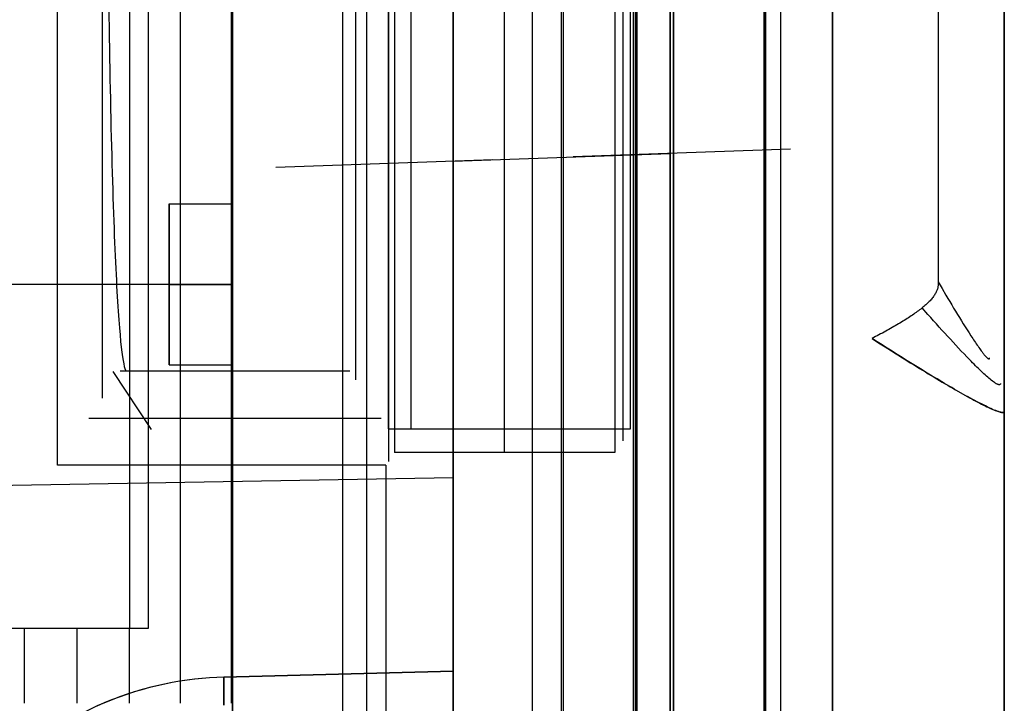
# Model space of a CAD drawing. Header units: millimetres. Extents: x -15 to 7, y 1 to 148.
# Tile 152 of 256: x 2.88 to 7.35, y 26.44 to 29.54. Entities that reach past the tile are written whole.
import ezdxf

# ---------------------------------------------------------------- set-up
doc = ezdxf.new("R2010")
doc.units = ezdxf.units.MM
doc.header["$MEASUREMENT"] = 0
doc.layers.add('Default', color=7, linetype='Continuous', true_color=0x000000)
doc.layers.add('Layer 01', color=7, linetype='Continuous', true_color=0x000000)

msp = doc.modelspace()

# ---------------------------------------------------------------- linework, layer by layer
at = {"layer": 'Default', "color": 254, "true_color": 0xcad1ee}
for points in [[(4.845, 135.6283), (4.845, 26.5854)], [(6.5659, 8.202), (6.5659, 103.3447)], [(7.345, 103.3447), (7.345, 8.202)], [(6.2552, 10.8888), (6.2552, 101.0968)], [(6.2596, 101.0968), (6.2596, 10.8888)], [(6.2639, 10.8888), (6.2639, 101.0968)], [(6.3296, 101.0968), (6.3296, 10.8888)], [(6.3296, 101.0968), (6.3296, 10.8888)], [(6.3296, 101.0968), (6.3296, 10.8888)], [(5.6639, 100.3968), (5.6639, 11.5888)], [(5.6718, 100.3968), (5.6718, 11.5888)], [(5.6796, 11.5888), (5.6796, 100.3968)], [(5.8296, 100.3968), (5.8296, 11.5888)], [(5.8296, 11.5888), (5.8296, 100.3968)], [(5.8296, 100.3968), (5.8296, 11.5888)], [(5.8296, 100.3968), (5.8296, 11.5888)], [(3.845, 69.7033), (3.845, 6.956)], [(4.345, 6.9691), (4.345, 69.6979)], [(4.845, 69.6925), (4.845, 6.9822)], [(4.845, 16.8362), (4.845, 69.6596)], [(4.845, 69.6596), (4.845, 16.8362)], [(5.345, 16.8493), (5.345, 69.6465)], [(5.345, 16.8493), (5.345, 69.6465)], [(5.845, 16.8624), (5.845, 69.6334)], [(5.845, 69.6334), (5.845, 16.8624)], [(5.845, 69.6334), (5.845, 16.8624)], [(7.045, 69.4471), (7.045, 28.3391)], [(3.845, 69.3906), (3.845, 7.2574)], [(3.845, 8.1702), (3.845, 69.0779)], [(5.2055, 8.2058), (5.2055, 69.0632)], [(6.5659, 69.0485), (6.5659, 8.2414)], [(7.345, 25.1077), (7.345, 45.6701)], [(5.6639, 11.5888), (5.6639, 35.7648)], [(5.6718, 35.757), (5.6718, 11.5888)], [(5.6796, 11.5888), (5.6796, 35.7491)], [(6.2596, 35.736), (6.2596, 10.8888)], [(6.2639, 10.8888), (6.2639, 35.7491)], [(6.2552, 35.7229), (6.2552, 10.8888)], [(5.8296, 34.9331), (5.8296, 28.9331)], [(4.845, 28.8987), (4.845, 34.8987)], [(5.3373, 28.9159), (5.3373, 34.9159)], [(4.845, 28.8987), (5.8296, 28.9331)], [(4.845, 11.4311), (4.845, 28.8987)], [(5.3373, 11.4182), (5.3373, 28.9159)], [(5.8296, 11.5888), (5.8296, 28.9331)], [(7.345, 8.2414), (7.345, 27.763)], [(7.345, 8.2414), (7.345, 27.763)], [(-1.5, 27.3525), (4.845, 27.4633)], [(4.845, 26.5854), (3.8057, 26.5582)], [(3.8057, 26.5582), (4.845, 26.5854)], [(3.8057, 26.5582), (3.7727, 26.557), (3.7395, 26.555), (3.706, 26.5522), (3.6723, 26.5487), (3.6385, 26.5444), (3.6045, 26.5393), (3.5703, 26.5333), (3.5361, 26.5265), (3.5018, 26.5189), (3.4675, 26.5104), (3.4331, 26.501), (3.3988, 26.4908), (3.3645, 26.4797), (3.3303, 26.4676), (3.2962, 26.4547), (3.2623, 26.4409), (3.2286, 26.4262)], [(3.8057, 26.5582), (3.7729, 26.557), (3.7398, 26.555), (3.7065, 26.5523), (3.673, 26.5488), (3.6393, 26.5445), (3.6054, 26.5394), (3.5715, 26.5335), (3.5374, 26.5268), (3.5032, 26.5192), (3.469, 26.5108), (3.4348, 26.5015), (3.4006, 26.4913), (3.3664, 26.4803), (3.3323, 26.4684), (3.2983, 26.4555), (3.2645, 26.4418), (3.2308, 26.4272)]]:
    msp.add_lwpolyline(points, dxfattribs=at)
at = {"layer": 'Default', "color": 171, "true_color": 0x8080ff}
for points in [[(4.5517, 75.396), (4.5517, 27.5358)], [(4.453, 1.062), (4.453, 70.4573)], [(4.6553, 27.6838), (4.6553, 69.6334)], [(5.6503, 27.6838), (5.6503, 69.6334)], [(5.6145, 69.5976), (5.6145, 27.6301)], [(4.5788, 69.5618), (4.5788, 27.5764)], [(5.0788, 27.5764), (5.0788, 69.5618)], [(5.5788, 69.5618), (5.5788, 27.5764)], [(3.0503, 27.5187), (3.0503, 41.08)], [(4.5503, 38.2238), (4.5503, 27.6838)], [(3.2533, 35.8104), (3.2533, 27.8233)], [(4.4024, 34.3823), (4.4024, 27.9059)], [(4.376, 27.9454), (3.3346, 27.9454)], [(3.1925, 27.7321), (4.5182, 27.7321)], [(4.5503, 27.6838), (5.6503, 27.6838)], [(5.5788, 27.5764), (4.5788, 27.5764)], [(4.5403, 27.5187), (3.0503, 27.5187)], [(4.5403, 27.5187), (4.5403, 3.37)]]:
    msp.add_lwpolyline(points, dxfattribs=at)
at = {"layer": 'Default', "color": 254, "true_color": 0xcad1ee, "extrusion": (1, 9.18631e-08, 3.28885e-14)}
msp.add_lwpolyline([(28.0939, -107.5611), (69.0673, -107.5611)], dxfattribs=at)
at = {"layer": 'Default', "color": 254, "true_color": 0xcad1ee, "extrusion": (1, 7.08442e-12, -3.80875e-12)}
msp.add_lwpolyline([(28.3508, -107.1373), (30.8168, -97.5566), (33.5938, -88.0454), (36.6788, -78.6187), (40.0677, -69.2915), (43.7555, -60.0783), (47.7361, -50.9935), (52.0027, -42.0508), (56.5475, -33.2636)], dxfattribs=at)
at = {"layer": 'Default', "color": 254, "true_color": 0xcad1ee, "extrusion": (1, 3.50798e-18, 2.26927e-17)}
msp.add_lwpolyline([(56.3713, -33.1651), (51.7164, -42.1736), (47.383, -51.2808), (43.3729, -60.4702), (39.6867, -69.7254), (36.3238, -79.03), (33.283, -88.368), (30.5617, -97.7239), (28.1565, -107.0824)], dxfattribs=at)
at = {"layer": 'Default', "color": 254, "true_color": 0xcad1ee, "extrusion": (1, 7.32421e-16, -5.3265e-16)}
msp.add_lwpolyline([(28.006, -106.8451), (30.4751, -97.2771), (33.254, -87.7785), (36.3397, -78.3644), (39.7282, -69.0494), (43.4143, -59.8483), (47.3922, -50.775), (51.6551, -41.8434), (56.1952, -33.0667)], dxfattribs=at)
at = {"layer": 'Default', "color": 254, "true_color": 0xcad1ee, "extrusion": (1, 1.22666e-11, 3.21002e-11)}
msp.add_lwpolyline([(27.763, -106.7865), (30.2343, -97.2098), (33.0158, -87.7026), (36.1044, -78.2799), (39.4961, -68.9565), (43.1857, -59.747), (47.1674, -50.6655), (51.4344, -41.7259), (55.9788, -32.9413)], dxfattribs=at)
at = {"layer": 'Default', "color": 171, "true_color": 0x8080ff, "extrusion": (0.999391, 8.74476e-16, -0.034899)}
msp.add_lwpolyline([(27.9454, -96.0456), (27.9503, -95.9729), (27.9574, -95.899), (27.9669, -95.8239), (27.979, -95.7478), (27.9936, -95.6707), (28.011, -95.5927), (28.0313, -95.5139), (28.0545, -95.4346), (28.0807, -95.3547), (28.1102, -95.2745), (28.1429, -95.194), (28.1605, -95.1538), (28.1789, -95.1136), (28.1982, -95.0734), (28.2183, -95.0333), (28.2394, -94.9932), (28.2613, -94.9533), (28.284, -94.9135), (28.3077, -94.8739), (28.3322, -94.8344), (28.3577, -94.7952), (28.384, -94.7562), (28.4113, -94.7175), (28.4394, -94.679), (28.4684, -94.6409), (28.4983, -94.6032), (28.5292, -94.5658), (28.5608, -94.5289), (28.5934, -94.4924), (28.6269, -94.4563), (28.6612, -94.4208), (28.6964, -94.3858), (28.7324, -94.3513), (28.7692, -94.3174), (28.8069, -94.2842), (28.8454, -94.2516), (28.8846, -94.2196), (28.9247, -94.1884), (28.9655, -94.1579), (29.007, -94.1281), (29.0492, -94.0991), (29.0922, -94.0709), (29.1358, -94.0435), (29.1801, -94.017), (29.225, -93.9914), (29.2705, -93.9666), (29.3165, -93.9428), (29.3631, -93.9199), (29.4103, -93.8979), (29.4579, -93.8769), (29.506, -93.8569), (29.5545, -93.8379), (29.6034, -93.8199), (29.6526, -93.8029), (29.7022, -93.787), (29.7521, -93.7721), (29.8023, -93.7582), (29.8527, -93.7455), (29.9033, -93.7337), (29.954, -93.7231), (30.0049, -93.7135), (30.0559, -93.705), (30.107, -93.6975), (30.158, -93.6912), (30.2091, -93.6858), (30.2602, -93.6816), (30.3112, -93.6784), (30.3621, -93.6762), (30.4128, -93.6751), (30.4634, -93.6751), (30.5139, -93.676), (30.5641, -93.6779), (30.614, -93.6809), (30.6637, -93.6848), (30.713, -93.6897), (30.7621, -93.6956), (30.8108, -93.7023), (30.8591, -93.71), (30.907, -93.7186), (30.9545, -93.7281), (31.0015, -93.7384), (31.048, -93.7496), (31.0941, -93.7616), (31.1397, -93.7744), (31.1847, -93.7879), (31.2292, -93.8022), (31.2732, -93.8173), (31.3165, -93.833), (31.3593, -93.8495), (31.4015, -93.8666), (31.4431, -93.8843), (31.484, -93.9026), (31.5244, -93.9216), (31.5641, -93.9411), (31.6031, -93.9611), (31.6793, -94.0028), (31.7528, -94.0464), (31.8236, -94.0917), (31.8917, -94.1385), (31.9571, -94.1867), (32.0198, -94.2361), (32.0799, -94.2866), (32.1373, -94.338), (32.1921, -94.3902), (32.2443, -94.4429), (32.294, -94.4962)], dxfattribs=at)
at = {"layer": 'Default', "color": 171, "true_color": 0x8080ff, "extrusion": (1, 4.24208e-17, 1.67663e-16)}
msp.add_lwpolyline([(32.294, -94.6721), (32.2473, -94.622), (32.1992, -94.5732), (32.1498, -94.5257), (32.0991, -94.4796), (32.0473, -94.4349), (31.9943, -94.3917), (31.9402, -94.3501), (31.8851, -94.31), (31.8291, -94.2715), (31.7722, -94.2347), (31.7145, -94.1995), (31.6561, -94.166), (31.597, -94.1342), (31.5374, -94.1041), (31.4772, -94.0758), (31.4166, -94.0492), (31.3556, -94.0243), (31.2943, -94.0012), (31.2328, -93.9798), (31.1712, -93.9601), (31.1094, -93.9421), (31.0477, -93.9259), (30.9859, -93.9113), (30.9243, -93.8984), (30.8629, -93.8871), (30.8016, -93.8774), (30.7407, -93.8693), (30.6801, -93.8628), (30.6199, -93.8577), (30.5601, -93.8542), (30.5008, -93.8521), (30.442, -93.8514), (30.3885, -93.852), (30.3347, -93.8537), (30.2804, -93.8566), (30.2257, -93.8608), (30.1707, -93.8662), (30.1154, -93.8728), (30.0598, -93.8808), (30.0041, -93.8901), (29.9481, -93.9007), (29.8921, -93.9126), (29.8359, -93.926), (29.7797, -93.9407), (29.7236, -93.9569), (29.6674, -93.9744), (29.6114, -93.9934), (29.5556, -94.0138), (29.5, -94.0357), (29.4447, -94.0589), (29.3896, -94.0837), (29.335, -94.1098), (29.2808, -94.1374), (29.2271, -94.1664), (29.1739, -94.1969), (29.1214, -94.2287), (29.0695, -94.2619), (29.0182, -94.2964), (28.9678, -94.3323), (28.9182, -94.3695), (28.8694, -94.408), (28.8215, -94.4477), (28.7746, -94.4887), (28.7287, -94.5308), (28.6838, -94.5741), (28.64, -94.6185), (28.5974, -94.664), (28.5559, -94.7104), (28.5157, -94.7579), (28.4766, -94.8063), (28.4389, -94.8556), (28.4024, -94.9057), (28.3673, -94.9566), (28.3335, -95.0082), (28.3011, -95.0605), (28.27, -95.1134), (28.2404, -95.1669), (28.2122, -95.2209), (28.1854, -95.2753), (28.1601, -95.3302), (28.1362, -95.3854), (28.1137, -95.4409), (28.0927, -95.4966), (28.0731, -95.5526), (28.0549, -95.6086), (28.0381, -95.6648), (28.0228, -95.721), (28.0088, -95.7771), (27.9963, -95.8332), (27.9851, -95.8892), (27.9752, -95.9451), (27.9667, -96.0007), (27.9595, -96.0562), (27.9535, -96.1113), (27.9489, -96.1661), (27.9454, -96.2206)], dxfattribs=at)
at = {"layer": 'Default', "color": 171, "true_color": 0x8080ff, "extrusion": (0.999391, 1.78213e-15, 0.034899)}
msp.add_lwpolyline([(32.294, -94.7653), (32.2443, -94.712), (32.1921, -94.6593), (32.1373, -94.6071), (32.0799, -94.5557), (32.0198, -94.5052), (31.9571, -94.4558), (31.8917, -94.4076), (31.8236, -94.3608), (31.7528, -94.3155), (31.6793, -94.2719), (31.6031, -94.2302), (31.5641, -94.2102), (31.5244, -94.1907), (31.484, -94.1717), (31.4431, -94.1534), (31.4015, -94.1356), (31.3593, -94.1186), (31.3165, -94.1021), (31.2732, -94.0864), (31.2292, -94.0713), (31.1847, -94.057), (31.1397, -94.0435), (31.0941, -94.0307), (31.048, -94.0187), (31.0015, -94.0075), (30.9545, -93.9972), (30.907, -93.9877), (30.8591, -93.9791), (30.8108, -93.9714), (30.7621, -93.9647), (30.713, -93.9588), (30.6637, -93.9539), (30.614, -93.95), (30.5641, -93.947), (30.5139, -93.9451), (30.4634, -93.9442), (30.4128, -93.9442), (30.3621, -93.9453), (30.3112, -93.9475), (30.2602, -93.9507), (30.2091, -93.9549), (30.158, -93.9603), (30.107, -93.9666), (30.0559, -93.9741), (30.0049, -93.9826), (29.954, -93.9922), (29.9033, -94.0028), (29.8527, -94.0146), (29.8023, -94.0273), (29.7521, -94.0412), (29.7022, -94.0561), (29.6526, -94.072), (29.6034, -94.089), (29.5545, -94.107), (29.506, -94.126), (29.4579, -94.146), (29.4103, -94.167), (29.3631, -94.189), (29.3165, -94.2119), (29.2705, -94.2357), (29.225, -94.2605), (29.1801, -94.2861), (29.1358, -94.3126), (29.0922, -94.34), (29.0492, -94.3682), (29.007, -94.3972), (28.9655, -94.427), (28.9247, -94.4575), (28.8846, -94.4887), (28.8454, -94.5207), (28.8069, -94.5533), (28.7692, -94.5865), (28.7324, -94.6204), (28.6964, -94.6549), (28.6612, -94.6899), (28.6269, -94.7254), (28.5934, -94.7615), (28.5608, -94.798), (28.5292, -94.8349), (28.4983, -94.8723), (28.4684, -94.91), (28.4394, -94.9481), (28.4113, -94.9866), (28.384, -95.0253), (28.3577, -95.0643), (28.3322, -95.1035), (28.3077, -95.143), (28.284, -95.1826), (28.2613, -95.2224), (28.2394, -95.2623), (28.2183, -95.3024), (28.1982, -95.3425), (28.1789, -95.3827), (28.1605, -95.4229), (28.1429, -95.4631), (28.1102, -95.5436), (28.0807, -95.6238), (28.0545, -95.7037), (28.0313, -95.783), (28.011, -95.8618), (27.9936, -95.9398), (27.979, -96.0169), (27.9669, -96.093), (27.9574, -96.1681), (27.9503, -96.242), (27.9454, -96.3147)], dxfattribs=at)
at = {"layer": 'Default', "color": 254, "true_color": 0xcad1ee, "extrusion": (0.026145, 0.000913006, 0.999658)}
msp.add_lwpolyline([(28.712, -7.3837), (28.712, -6.3982)], dxfattribs=at)
at = {"layer": 'Default', "color": 254, "true_color": 0xcad1ee, "extrusion": (-0.034857, -0.001217, 0.999392)}
msp.add_lwpolyline([(-28.712, 5.0487), (-28.712, 6.0345)], dxfattribs=at)
at = {"layer": 'Default', "color": 254, "true_color": 0xcad1ee, "extrusion": (1, 0, 0)}
for points in [[(28.8987, -21.0072), (28.8987, -22.8901)], [(28.9159, -21.0201), (28.9159, -22.8729)], [(28.9331, -22.8557), (28.9331, -21.033)], [(26.5718, -54.5761), (26.5718, -69.2574)], [(26.5854, -69.2574), (26.5854, -54.5761)], [(24.501, -71.3418), (24.5509, -71.3411), (24.601, -71.3392), (24.651, -71.336), (24.7011, -71.3315), (24.7512, -71.3257), (24.8013, -71.3187), (24.8512, -71.3104), (24.9011, -71.301), (24.9508, -71.2903), (25.0003, -71.2784), (25.0497, -71.2653), (25.0987, -71.251), (25.1475, -71.2355), (25.196, -71.2188), (25.2441, -71.201), (25.2918, -71.1821), (25.3391, -71.162), (25.386, -71.1408), (25.4324, -71.1185), (25.4782, -71.095), (25.5235, -71.0705), (25.5682, -71.0449), (25.6123, -71.0182), (25.6557, -70.9904), (25.6984, -70.9616), (25.7403, -70.9318), (25.7815, -70.9009), (25.822, -70.869), (25.8615, -70.836), (25.9002, -70.8021), (25.9381, -70.7672), (25.9749, -70.7313), (26.0108, -70.6944), (26.0457, -70.6566), (26.0797, -70.6179), (26.1126, -70.5783), (26.1445, -70.5379), (26.1754, -70.4967), (26.2052, -70.4547), (26.2341, -70.412), (26.2618, -70.3686), (26.2885, -70.3246), (26.3141, -70.2799), (26.3387, -70.2346), (26.3621, -70.1887), (26.3844, -70.1424), (26.4056, -70.0955), (26.4257, -70.0482), (26.4447, -70.0005), (26.4625, -69.9524), (26.4791, -69.9039), (26.4946, -69.8551), (26.5089, -69.806), (26.522, -69.7567), (26.5339, -69.7072), (26.5446, -69.6575), (26.5541, -69.6076), (26.5623, -69.5576), (26.5693, -69.5076), (26.5751, -69.4575), (26.5796, -69.4074), (26.5828, -69.3573), (26.5847, -69.3073), (26.5854, -69.2574)], [(26.5582, -69.2574), (26.5582, -54.5761)]]:
    msp.add_lwpolyline(points, dxfattribs=at)
at = {"layer": 'Default', "color": 254, "true_color": 0xcad1ee, "extrusion": (1, 5.86294e-07, 1.82567e-06)}
msp.add_lwpolyline([(28.3391, -107.1738), (28.3409, -107.1694), (28.3425, -107.1649), (28.3441, -107.1604), (28.3456, -107.1559), (28.347, -107.1513), (28.3484, -107.1467), (28.3496, -107.142), (28.3508, -107.1373)], dxfattribs=at)
at = {"layer": 'Default', "color": 254, "true_color": 0xcad1ee, "extrusion": (-0.481917, 0.749294, -0.454219)}
msp.add_lwpolyline([(-21.0467, -86.7463), (-21.0569, -86.739), (-21.0669, -86.7313), (-21.0768, -86.7234), (-21.0865, -86.7151), (-21.096, -86.7066), (-21.1054, -86.6978), (-21.1145, -86.6888), (-21.1234, -86.6795), (-21.1322, -86.6699), (-21.1406, -86.6601), (-21.1489, -86.6501), (-21.1569, -86.6398), (-21.1646, -86.6293), (-21.1721, -86.6186), (-21.1793, -86.6077), (-21.1862, -86.5966), (-21.1928, -86.5853), (-21.1991, -86.5739), (-21.2051, -86.5623), (-21.2108, -86.5506), (-21.2162, -86.5387), (-21.2213, -86.5268), (-21.226, -86.5147), (-21.2304, -86.5025), (-21.2345, -86.4903), (-21.2383, -86.478), (-21.2417, -86.4656), (-21.2448, -86.4532), (-21.2476, -86.4408), (-21.25, -86.4284), (-21.2522, -86.4159), (-21.254, -86.4035)], dxfattribs=at)
at = {"layer": 'Default', "color": 254, "true_color": 0xcad1ee, "extrusion": (0.383533, -0.495788, 0.779164)}
msp.add_lwpolyline([(22.746, -53.4957), (22.7524, -53.4892), (22.7587, -53.4825), (22.7649, -53.4757), (22.7709, -53.4687), (22.7769, -53.4616), (22.7827, -53.4544), (22.7884, -53.4471), (22.794, -53.4397), (22.7994, -53.4321), (22.8047, -53.4245), (22.8099, -53.4167), (22.8149, -53.4088), (22.8198, -53.4009), (22.8246, -53.3928), (22.8291, -53.3847), (22.8336, -53.3764), (22.8379, -53.3681), (22.842, -53.3597), (22.846, -53.3513), (22.8498, -53.3427), (22.8534, -53.3341), (22.8569, -53.3255), (22.8602, -53.3168), (22.8633, -53.308), (22.8663, -53.2992), (22.8691, -53.2904), (22.8718, -53.2815), (22.8742, -53.2726), (22.8765, -53.2637), (22.8787, -53.2547), (22.8806, -53.2457), (22.8824, -53.2368)], dxfattribs=at)
at = {"layer": 'Default', "color": 254, "true_color": 0xcad1ee, "extrusion": (0.230062, -0.17956, 0.956467)}
msp.add_lwpolyline([(26.3899, -20.4036), (26.4026, -20.3938), (26.415, -20.3835), (26.4271, -20.3729), (26.4389, -20.3618), (26.4504, -20.3503), (26.4615, -20.3384), (26.4722, -20.3262), (26.4825, -20.3136), (26.4925, -20.3006), (26.5019, -20.2874), (26.511, -20.2739), (26.5195, -20.2601), (26.5276, -20.2461), (26.5353, -20.2319), (26.5424, -20.2174), (26.5491, -20.2028)], dxfattribs=at)
at = {"layer": 'Default', "color": 254, "true_color": 0xcad1ee, "extrusion": (-1.00651e-11, 0.234315, 0.972161)}
msp.add_lwpolyline([(-7.345, -52.0117), (-7.3447, -52.028), (-7.3439, -52.0442), (-7.3426, -52.0605), (-7.3408, -52.0767), (-7.3384, -52.093), (-7.3354, -52.1091), (-7.332, -52.1252), (-7.328, -52.1412), (-7.3234, -52.157), (-7.3184, -52.1726), (-7.3129, -52.1881), (-7.3068, -52.2033), (-7.3003, -52.2184), (-7.2933, -52.2331), (-7.2859, -52.2476), (-7.278, -52.2617)], dxfattribs=at)
at = {"layer": 'Default', "color": 171, "true_color": 0x8080ff, "extrusion": (0.999392, -0.001824, -0.034804)}
for points in [[(27.5243, -104.1942), (27.9515, -96.048)], [(27.6941, -100.9556), (27.5865, -103.0068)], [(27.5847, -103.0416), (27.527, -104.1423)]]:
    msp.add_lwpolyline(points, dxfattribs=at)
at = {"layer": 'Default', "color": 171, "true_color": 0x8080ff, "extrusion": (1, 0, 0)}
msp.add_lwpolyline([(27.9454, -96.2206), (27.5187, -104.3618)], dxfattribs=at)
at = {"layer": 'Default', "color": 171, "true_color": 0x8080ff, "extrusion": (0.999392, 0.001824, 0.034804)}
msp.add_lwpolyline([(27.9374, -96.3163), (27.6755, -101.3106)], dxfattribs=at)
at = {"layer": 'Default', "color": 254, "true_color": 0xcad1ee, "extrusion": (1, -1.66904e-16, -1.59654e-16)}
msp.add_lwpolyline([(24.7133, -39.8622), (24.7743, -39.8615), (24.8359, -39.8594), (24.8979, -39.856), (24.9604, -39.8511), (25.0233, -39.8447), (25.0865, -39.8367), (25.15, -39.8273), (25.2137, -39.8163), (25.2776, -39.8037), (25.3417, -39.7894), (25.4058, -39.7736), (25.47, -39.756), (25.5341, -39.7368), (25.5981, -39.7159), (25.6619, -39.6934), (25.7256, -39.6691), (25.7889, -39.6431), (25.8518, -39.6154), (25.9143, -39.586), (25.9764, -39.555), (26.0378, -39.5222), (26.0986, -39.4877), (26.1588, -39.4516), (26.2181, -39.4139), (26.2766, -39.3746), (26.3343, -39.3336), (26.391, -39.2912), (26.4466, -39.2471), (26.5012, -39.2017), (26.5546, -39.1547), (26.6069, -39.1064), (26.6578, -39.0567), (26.7075, -39.0057), (26.7558, -38.9535), (26.8028, -38.9001), (26.8483, -38.8455), (26.8923, -38.7898), (26.9348, -38.7332), (26.9757, -38.6755), (27.015, -38.617), (27.0528, -38.5576), (27.0889, -38.4975), (27.1233, -38.4367), (27.1561, -38.3752), (27.1872, -38.3132), (27.2165, -38.2507), (27.2442, -38.1878), (27.2702, -38.1244), (27.2945, -38.0608), (27.3171, -37.997), (27.3379, -37.933), (27.3571, -37.8689), (27.3747, -37.8047), (27.3905, -37.7406), (27.4048, -37.6765), (27.4174, -37.6126), (27.4284, -37.5488), (27.4379, -37.4853), (27.4458, -37.4221), (27.4522, -37.3593), (27.4571, -37.2968), (27.4606, -37.2348), (27.4626, -37.1732), (27.4633, -37.1122), (27.4626, -37.0511), (27.4606, -36.9896), (27.4571, -36.9275), (27.4522, -36.8651), (27.4458, -36.8022), (27.4379, -36.739), (27.4284, -36.6755), (27.4174, -36.6118), (27.4048, -36.5479), (27.3905, -36.4838), (27.3747, -36.4197), (27.3571, -36.3555), (27.3379, -36.2914), (27.3171, -36.2274), (27.2945, -36.1635), (27.2702, -36.0999), (27.2442, -36.0366), (27.2165, -35.9737), (27.1872, -35.9111), (27.1561, -35.8491), (27.1233, -35.7877), (27.0889, -35.7268), (27.0528, -35.6667), (27.015, -35.6074), (26.9757, -35.5488), (26.9348, -35.4912), (26.8923, -35.4345), (26.8483, -35.3789), (26.8028, -35.3243), (26.7558, -35.2709), (26.7075, -35.2186), (26.6578, -35.1676), (26.6069, -35.118), (26.5546, -35.0696), (26.5012, -35.0227), (26.4466, -34.9772), (26.391, -34.9332), (26.3343, -34.8907), (26.2766, -34.8498), (26.2181, -34.8104), (26.1588, -34.7727), (26.0986, -34.7366), (26.0378, -34.7022), (25.9764, -34.6694), (25.9143, -34.6383), (25.8518, -34.6089), (25.7889, -34.5812), (25.7256, -34.5553), (25.6619, -34.531), (25.5981, -34.5084), (25.5341, -34.4875), (25.47, -34.4683), (25.4058, -34.4508), (25.3417, -34.4349), (25.2776, -34.4207), (25.2137, -34.4081), (25.15, -34.3971), (25.0865, -34.3876), (25.0233, -34.3797), (24.9604, -34.3733), (24.8979, -34.3684), (24.8359, -34.3649), (24.7743, -34.3629), (24.7133, -34.3622)], dxfattribs=at)
at = {"layer": 'Default', "color": 254, "true_color": 0xcad1ee, "extrusion": (1.99719e-08, 5.22982e-10, 1)}
msp.add_lwpolyline([(4.845, 26.5854), (3.8057, 26.5582)], dxfattribs=at)
at = {"layer": 'Default', "color": 254, "true_color": 0xcad1ee, "extrusion": (1, -1.02868e-15, -1.02868e-15)}
msp.add_lwpolyline([(26.5854, -54.5761), (26.5847, -54.5262), (26.5828, -54.4761), (26.5796, -54.4261), (26.5751, -54.376), (26.5693, -54.3259), (26.5623, -54.2758), (26.5541, -54.2259), (26.5446, -54.176), (26.5339, -54.1263), (26.522, -54.0768), (26.5089, -54.0274), (26.4946, -53.9784), (26.4791, -53.9296), (26.4625, -53.8811), (26.4447, -53.833), (26.4257, -53.7853), (26.4056, -53.7379), (26.3844, -53.6911), (26.3621, -53.6447), (26.3387, -53.5989), (26.3141, -53.5536), (26.2885, -53.5089), (26.2618, -53.4648), (26.2341, -53.4214), (26.2052, -53.3787), (26.1754, -53.3368), (26.1445, -53.2955), (26.1126, -53.2551), (26.0797, -53.2156), (26.0457, -53.1769), (26.0108, -53.139), (25.9749, -53.1022), (25.9381, -53.0663), (25.9002, -53.0314), (25.8615, -52.9974), (25.822, -52.9645), (25.7815, -52.9326), (25.7403, -52.9017), (25.6984, -52.8718), (25.6557, -52.843), (25.6123, -52.8153), (25.5682, -52.7886), (25.5235, -52.763), (25.4782, -52.7384), (25.4324, -52.715), (25.386, -52.6927), (25.3391, -52.6715), (25.2918, -52.6514), (25.2441, -52.6324), (25.196, -52.6146), (25.1475, -52.598), (25.0987, -52.5825), (25.0497, -52.5682), (25.0003, -52.5551), (24.9508, -52.5432), (24.9011, -52.5325), (24.8512, -52.523), (24.8013, -52.5148), (24.7512, -52.5078), (24.7011, -52.502), (24.651, -52.4975), (24.601, -52.4943), (24.5509, -52.4924), (24.501, -52.4917)], dxfattribs=at)
at = {"layer": 'Default', "color": 254, "true_color": 0xcad1ee, "extrusion": (7.549e-08, 7.36765e-08, 1)}
msp.add_lwpolyline([(3.8057, 26.5582), (3.7729, 26.557), (3.7398, 26.555), (3.7065, 26.5523), (3.673, 26.5488), (3.6393, 26.5445), (3.6055, 26.5394), (3.5715, 26.5335), (3.5374, 26.5268), (3.5032, 26.5192), (3.469, 26.5108), (3.4348, 26.5015), (3.4006, 26.4913), (3.3664, 26.4803), (3.3323, 26.4684), (3.2983, 26.4555), (3.2645, 26.4418), (3.2308, 26.4272), (3.1974, 26.4117), (3.1642, 26.3953), (3.1313, 26.378), (3.0987, 26.3599), (3.0664, 26.3408), (3.0346, 26.3209), (3.0031, 26.3002), (2.9721, 26.2786), (2.9416, 26.2562), (2.9116, 26.2329), (2.8822, 26.2089), (2.8533, 26.1841), (2.8251, 26.1586), (2.7975, 26.1323), (2.7706, 26.1054), (2.7443, 26.0777), (2.7188, 26.0495), (2.694, 26.0206), (2.67, 25.9911), (2.6467, 25.961), (2.6243, 25.9304), (2.6027, 25.8993), (2.5819, 25.8678), (2.562, 25.8358), (2.5429, 25.8034), (2.5248, 25.7707), (2.5075, 25.7376), (2.491, 25.7043), (2.4755, 25.6707), (2.4609, 25.6368), (2.4472, 25.6028), (2.4343, 25.5686), (2.4224, 25.5343), (2.4114, 25.4999), (2.4012, 25.4655), (2.3919, 25.431), (2.3836, 25.3966), (2.376, 25.3621), (2.3693, 25.3278), (2.3635, 25.2935), (2.3585, 25.2594), (2.3543, 25.2254), (2.3509, 25.1916), (2.3483, 25.158), (2.3465, 25.1247), (2.3454, 25.0916), (2.345, 25.0587)], dxfattribs=at)
at = {"layer": 'Default', "color": 254, "true_color": 0xcad1ee, "extrusion": (-2.9524e-14, 0.218544, 0.975827)}
msp.add_lwpolyline([(-3.8056, -41.0993), (-3.7728, -41.0981), (-3.7397, -41.0961), (-3.7064, -41.0934), (-3.6729, -41.0899), (-3.6392, -41.0856), (-3.6054, -41.0806), (-3.5714, -41.0747), (-3.5373, -41.0679), (-3.5032, -41.0604), (-3.469, -41.0519), (-3.4348, -41.0426), (-3.4006, -41.0325), (-3.3664, -41.0214), (-3.3323, -41.0095), (-3.2983, -40.9967), (-3.2645, -40.983), (-3.2309, -40.9683), (-3.1974, -40.9528), (-3.1643, -40.9365), (-3.1313, -40.9192), (-3.0988, -40.901), (-3.0665, -40.882), (-3.0347, -40.8621), (-3.0032, -40.8414), (-2.9722, -40.8198), (-2.9417, -40.7974), (-2.9118, -40.7742), (-2.8823, -40.7501), (-2.8535, -40.7254), (-2.8252, -40.6999), (-2.7976, -40.6736), (-2.7707, -40.6467), (-2.7444, -40.619), (-2.7189, -40.5908), (-2.6941, -40.5619), (-2.6701, -40.5324), (-2.6469, -40.5023), (-2.6245, -40.4718), (-2.6028, -40.4407), (-2.5821, -40.4092), (-2.5621, -40.3772), (-2.5431, -40.3448), (-2.5249, -40.3121), (-2.5076, -40.279), (-2.4912, -40.2457), (-2.4756, -40.2121), (-2.461, -40.1783), (-2.4473, -40.1443), (-2.4345, -40.1101), (-2.4225, -40.0758), (-2.4115, -40.0414), (-2.4013, -40.007), (-2.392, -39.9725), (-2.3836, -39.9381), (-2.3761, -39.9036), (-2.3694, -39.8693), (-2.3636, -39.8351), (-2.3585, -39.8009), (-2.3543, -39.767), (-2.3509, -39.7332), (-2.3483, -39.6996), (-2.3465, -39.6662), (-2.3454, -39.6331), (-2.345, -39.6003)], dxfattribs=at)
at = {"layer": 'Default', "color": 254, "true_color": 0xcad1ee, "extrusion": (-1.19238e-14, -0.219401, 0.975635)}
msp.add_lwpolyline([(3.8056, 13.9847), (3.7728, 13.9835), (3.7397, 13.9816), (3.7064, 13.9788), (3.6729, 13.9754), (3.6392, 13.9711), (3.6054, 13.966), (3.5714, 13.9601), (3.5373, 13.9534), (3.5032, 13.9458), (3.469, 13.9374), (3.4347, 13.9281), (3.4005, 13.9179), (3.3664, 13.9069), (3.3323, 13.8949), (3.2983, 13.8821), (3.2645, 13.8684), (3.2309, 13.8538), (3.1974, 13.8383), (3.1642, 13.8219), (3.1313, 13.8046), (3.0987, 13.7864), (3.0665, 13.7674), (3.0346, 13.7475), (3.0032, 13.7268), (2.9722, 13.7052), (2.9417, 13.6828), (2.9117, 13.6596), (2.8823, 13.6356), (2.8534, 13.6108), (2.8252, 13.5853), (2.7976, 13.559), (2.7707, 13.5321), (2.7444, 13.5044), (2.7189, 13.4762), (2.6941, 13.4473), (2.6701, 13.4178), (2.6469, 13.3877), (2.6244, 13.3571), (2.6028, 13.3261), (2.582, 13.2945), (2.5621, 13.2626), (2.5431, 13.2302), (2.5249, 13.1975), (2.5076, 13.1644), (2.4911, 13.1311), (2.4756, 13.0975), (2.461, 13.0636), (2.4473, 13.0296), (2.4344, 12.9955), (2.4225, 12.9612), (2.4114, 12.9268), (2.4013, 12.8923), (2.392, 12.8579), (2.3836, 12.8234), (2.3761, 12.789), (2.3694, 12.7547), (2.3635, 12.7204), (2.3585, 12.6863), (2.3543, 12.6523), (2.3509, 12.6185), (2.3483, 12.5849), (2.3465, 12.5516), (2.3454, 12.5185), (2.345, 12.4856)], dxfattribs=at)
at = {"layer": 'Default', "color": 254, "true_color": 0xcad1ee}
for points in [[(7.045, 28.3391, -107.1738), (7.0449, 28.3358, -107.1821), (7.0447, 28.3324, -107.1903), (7.0442, 28.329, -107.1986), (7.0436, 28.3256, -107.2068), (7.0429, 28.3222, -107.2151), (7.0419, 28.3188, -107.2233), (7.0408, 28.3153, -107.2315), (7.0395, 28.3119, -107.2396), (7.0381, 28.3084, -107.2478), (7.0365, 28.3049, -107.2559), (7.0347, 28.3014, -107.2639), (7.0328, 28.2979, -107.272), (7.0306, 28.2943, -107.28), (7.0284, 28.2908, -107.2879), (7.0259, 28.2872, -107.2958), (7.0233, 28.2836, -107.3036), (7.0206, 28.28, -107.3114), (7.0177, 28.2764, -107.3191), (7.0146, 28.2727, -107.3268), (7.0113, 28.2691, -107.3344), (7.008, 28.2654, -107.3419), (7.0044, 28.2617, -107.3493), (7.0007, 28.258, -107.3567), (6.9969, 28.2542, -107.364), (6.9929, 28.2505, -107.3712), (6.9887, 28.2467, -107.3783), (6.9844, 28.2429, -107.3854), (6.98, 28.2391, -107.3923), (6.9754, 28.2353, -107.3992), (6.9707, 28.2315, -107.406), (6.9659, 28.2276, -107.4126), (6.9609, 28.2238, -107.4192), (6.9558, 28.2199, -107.4256), (6.9505, 28.216, -107.432), (6.9452, 28.212, -107.4382), (6.9396, 28.2081, -107.4443), (6.934, 28.2042, -107.4503), (6.9283, 28.2002, -107.4562), (6.9224, 28.1962, -107.462), (6.9164, 28.1922, -107.4676), (6.9103, 28.1882, -107.4731), (6.9041, 28.1842, -107.4785), (6.8978, 28.1802, -107.4838), (6.8914, 28.1761, -107.4889), (6.8848, 28.1721, -107.4939), (6.8782, 28.168, -107.4988), (6.8715, 28.164, -107.5035), (6.8647, 28.1599, -107.5081), (6.8577, 28.1558, -107.5125), (6.8507, 28.1517, -107.5168), (6.8436, 28.1476, -107.521), (6.8365, 28.1435, -107.525), (6.8292, 28.1394, -107.5289), (6.8219, 28.1353, -107.5326), (6.8145, 28.1312, -107.5361), (6.807, 28.1271, -107.5395), (6.7995, 28.1229, -107.5428), (6.7918, 28.1188, -107.5459), (6.7842, 28.1146, -107.5488), (6.7764, 28.1105, -107.5516), (6.7687, 28.1064, -107.5542), (6.7608, 28.1022, -107.5567), (6.7529, 28.0981, -107.559), (6.745, 28.0939, -107.5611)], [(7.045, 28.3508, -107.1373), (7.0625, 28.3207, -107.1328), (7.0801, 28.2908, -107.1272), (7.0889, 28.2759, -107.1239), (7.0977, 28.2611, -107.1203), (7.1065, 28.2464, -107.1164), (7.1153, 28.2317, -107.1121), (7.1241, 28.2172, -107.1074), (7.1328, 28.2028, -107.1022), (7.1416, 28.1885, -107.0967), (7.1503, 28.1744, -107.0907), (7.159, 28.1604, -107.0843), (7.1677, 28.1466, -107.0774), (7.1763, 28.133, -107.07), (7.1849, 28.1196, -107.0621), (7.1933, 28.1067, -107.0539), (7.1975, 28.1003, -107.0495), (7.2016, 28.094, -107.045), (7.2057, 28.0878, -107.0403), (7.2098, 28.0817, -107.0355), (7.2139, 28.0757, -107.0305), (7.2179, 28.0698, -107.0253), (7.2218, 28.064, -107.0199), (7.2257, 28.0584, -107.0143), (7.2296, 28.053, -107.0085), (7.2334, 28.0477, -107.0025), (7.2371, 28.0426, -106.9963), (7.2407, 28.0377, -106.9899), (7.2425, 28.0353, -106.9866), (7.2442, 28.0329, -106.9833), (7.246, 28.0307, -106.9799), (7.2477, 28.0285, -106.9765), (7.2493, 28.0264, -106.973), (7.2509, 28.0243, -106.9695), (7.2525, 28.0224, -106.9659), (7.2541, 28.0205, -106.9623), (7.2556, 28.0187, -106.9586), (7.2571, 28.017, -106.9548), (7.2585, 28.0153, -106.951), (7.2599, 28.0137, -106.9471), (7.2612, 28.0123, -106.9432), (7.2626, 28.0109, -106.9393), (7.2638, 28.0096, -106.9353), (7.2651, 28.0084, -106.9312), (7.2662, 28.0072, -106.9271), (7.2674, 28.0062, -106.923), (7.2685, 28.0053, -106.9188), (7.2695, 28.0045, -106.9146), (7.2705, 28.0037, -106.9104), (7.2714, 28.0031, -106.9062), (7.2723, 28.0026, -106.9019), (7.2731, 28.0022, -106.8976), (7.2738, 28.0019, -106.8933), (7.2745, 28.0017, -106.8889), (7.2752, 28.0016, -106.8846), (7.2758, 28.0016, -106.8802), (7.2763, 28.0017, -106.8758), (7.2767, 28.002, -106.8714), (7.2771, 28.0023, -106.867), (7.2774, 28.0028, -106.8626), (7.2777, 28.0035, -106.8582), (7.2779, 28.0042, -106.8538), (7.278, 28.0051, -106.8495), (7.278, 28.006, -106.8451)], [(7.3279, 27.8891, -106.8169), (7.3276, 27.8881, -106.8249), (7.3272, 27.8872, -106.833), (7.3268, 27.8864, -106.8412), (7.3262, 27.8857, -106.8494), (7.3255, 27.8851, -106.8575), (7.3248, 27.8847, -106.8658), (7.3239, 27.8843, -106.874), (7.323, 27.8841, -106.8822), (7.3219, 27.8841, -106.8905), (7.3208, 27.8841, -106.8987), (7.3195, 27.8843, -106.9069), (7.3182, 27.8845, -106.915), (7.3168, 27.885, -106.9232), (7.3153, 27.8855, -106.9313), (7.3137, 27.8861, -106.9393), (7.312, 27.8869, -106.9473), (7.3102, 27.8878, -106.9552), (7.3083, 27.8889, -106.9631), (7.3064, 27.89, -106.9709), (7.3043, 27.8912, -106.9786), (7.3022, 27.8926, -106.9863), (7.3001, 27.894, -106.9939), (7.2955, 27.8972, -107.0088), (7.2907, 27.9008, -107.0233), (7.2857, 27.9047, -107.0376), (7.2805, 27.9089, -107.0514), (7.2751, 27.9134, -107.0648), (7.2696, 27.9182, -107.0779), (7.2639, 27.9232, -107.0905), (7.2581, 27.9285, -107.1028), (7.2522, 27.9339, -107.1148), (7.2461, 27.9395, -107.1264), (7.24, 27.9454, -107.1378), (7.2337, 27.9514, -107.1487), (7.2274, 27.9575, -107.1594), (7.221, 27.9638, -107.1698), (7.2145, 27.9703, -107.1799), (7.2079, 27.9769, -107.1897), (7.2013, 27.9836, -107.1992), (7.1946, 27.9904, -107.2085), (7.1879, 27.9973, -107.2175), (7.1743, 28.0113, -107.2349), (7.1622, 28.024, -107.2495), (7.15, 28.0369, -107.2635), (7.1377, 28.0499, -107.277), (7.1253, 28.0632, -107.2898), (7.1128, 28.0766, -107.302), (7.1003, 28.0902, -107.3137), (7.0877, 28.1039, -107.3248), (7.075, 28.1177, -107.3354), (7.0623, 28.1317, -107.3456), (7.0496, 28.1459, -107.3552), (7.0368, 28.1601, -107.3644), (7.0239, 28.1744, -107.3731), (7.011, 28.1889, -107.3814), (6.9981, 28.2034, -107.3894), (6.9721, 28.2326, -107.4041)], [(7.345, 27.763, -106.7865), (7.3449, 27.762, -106.7977), (7.3447, 27.7612, -106.8089), (7.3437, 27.7598, -106.8315), (7.342, 27.7589, -106.8542), (7.3398, 27.7583, -106.8771), (7.3368, 27.7582, -106.8999), (7.3333, 27.7585, -106.9225), (7.3291, 27.7593, -106.945), (7.3268, 27.7598, -106.9562), (7.3243, 27.7605, -106.9673), (7.3189, 27.7621, -106.9892), (7.3129, 27.7642, -107.0106), (7.3065, 27.7666, -107.0317), (7.2995, 27.7694, -107.0523), (7.2921, 27.7725, -107.0724), (7.2843, 27.7759, -107.092), (7.2762, 27.7797, -107.111), (7.2677, 27.7837, -107.1295), (7.259, 27.7879, -107.1474), (7.25, 27.7923, -107.1647), (7.2408, 27.797, -107.1815), (7.2314, 27.8019, -107.1977), (7.2217, 27.8069, -107.2134), (7.2119, 27.8121, -107.2287), (7.2019, 27.8175, -107.2434), (7.1917, 27.823, -107.2577), (7.1814, 27.8286, -107.2715), (7.171, 27.8344, -107.2849), (7.1604, 27.8402, -107.2978), (7.1498, 27.8462, -107.3104), (7.139, 27.8523, -107.3225), (7.1282, 27.8585, -107.3342), (7.1172, 27.8647, -107.3456), (7.1063, 27.871, -107.3565), (7.0953, 27.8774, -107.3671), (7.0843, 27.8839, -107.3774), (7.0732, 27.8904, -107.3873), (7.0622, 27.8969, -107.397), (7.0399, 27.9102, -107.4153), (7.0176, 27.9236, -107.4324), (6.9952, 27.9372, -107.4484), (6.9726, 27.951, -107.4634), (6.95, 27.9648, -107.4773), (6.9273, 27.9789, -107.4901), (6.9046, 27.993, -107.502), (6.8818, 28.0072, -107.513), (6.8589, 28.0215, -107.523), (6.8361, 28.0359, -107.5322), (6.8133, 28.0503, -107.5406), (6.7905, 28.0648, -107.5482), (6.7677, 28.0794, -107.555), (6.745, 28.0939, -107.5611)], [(6.745, 28.0939, -107.5611), (6.7746, 28.0749, -107.5528), (6.804, 28.0561, -107.5434), (6.8332, 28.0376, -107.5328), (6.8476, 28.0284, -107.527), (6.862, 28.0194, -107.521), (6.8763, 28.0104, -107.5146), (6.8906, 28.0015, -107.508), (6.9047, 27.9927, -107.5011), (6.9187, 27.984, -107.4939), (6.9326, 27.9754, -107.4863), (6.9464, 27.9669, -107.4785), (6.96, 27.9585, -107.4704), (6.9735, 27.9502, -107.462), (6.9869, 27.942, -107.4534), (7.0001, 27.934, -107.4444), (7.0132, 27.9261, -107.4352), (7.0262, 27.9183, -107.4256), (7.0389, 27.9107, -107.4158), (7.0515, 27.9032, -107.4057), (7.0639, 27.8958, -107.3953), (7.0762, 27.8886, -107.3847), (7.0882, 27.8815, -107.3738), (7.1001, 27.8746, -107.3626), (7.1117, 27.8679, -107.3511), (7.1232, 27.8613, -107.3394), (7.1344, 27.8549, -107.3274), (7.1454, 27.8486, -107.3152), (7.1561, 27.8426, -107.3027), (7.1667, 27.8367, -107.29), (7.1771, 27.8309, -107.2769), (7.1873, 27.8253, -107.2635), (7.1971, 27.82, -107.2499), (7.2067, 27.8148, -107.2361), (7.216, 27.8098, -107.222), (7.225, 27.8051, -107.2078), (7.2337, 27.8006, -107.1934), (7.2421, 27.7963, -107.1789), (7.2502, 27.7922, -107.1641), (7.258, 27.7884, -107.1492), (7.2655, 27.7847, -107.1341), (7.2727, 27.7813, -107.1188), (7.2795, 27.7781, -107.1033), (7.2861, 27.7752, -107.0878), (7.2923, 27.7724, -107.072), (7.2982, 27.7699, -107.0561), (7.3037, 27.7677, -107.0401), (7.3089, 27.7657, -107.024), (7.3138, 27.7639, -107.0077), (7.3183, 27.7623, -106.9913), (7.3225, 27.761, -106.9747), (7.3264, 27.7599, -106.9581), (7.3299, 27.7591, -106.9413), (7.333, 27.7586, -106.9245), (7.3358, 27.7582, -106.9075), (7.3382, 27.7581, -106.8905), (7.3403, 27.7583, -106.8733), (7.342, 27.7587, -106.8561), (7.3433, 27.7594, -106.8388), (7.3442, 27.7604, -106.8214), (7.3448, 27.7615, -106.804), (7.345, 27.763, -106.7865)], [(3.8057, 26.5582, -54.5761), (3.8057, 26.5575, -54.5268), (3.8057, 26.5556, -54.4775), (3.8057, 26.5524, -54.4281), (3.8057, 26.548, -54.3787), (3.8057, 26.5423, -54.3293), (3.8057, 26.5354, -54.2799), (3.8057, 26.5272, -54.2306), (3.8057, 26.5178, -54.1814), (3.8056, 26.5073, -54.1323), (3.8056, 26.4955, -54.0834), (3.8056, 26.4826, -54.0347), (3.8056, 26.4684, -53.9863), (3.8056, 26.4532, -53.9381), (3.8056, 26.4367, -53.8903)], [(3.8056, 26.4367, -69.9432), (3.8056, 26.4532, -69.8954), (3.8056, 26.4684, -69.8472), (3.8056, 26.4826, -69.7987), (3.8056, 26.4955, -69.75), (3.8056, 26.5073, -69.7012), (3.8057, 26.5178, -69.6521), (3.8057, 26.5272, -69.6029), (3.8057, 26.5354, -69.5536), (3.8057, 26.5423, -69.5042), (3.8057, 26.548, -69.4548), (3.8057, 26.5524, -69.4053), (3.8057, 26.5556, -69.3559), (3.8057, 26.5575, -69.3066), (3.8057, 26.5582, -69.2574)], [(3.8056, 26.431, -53.8741), (3.8056, 26.4459, -53.9162), (3.8056, 26.4601, -53.959), (3.8056, 26.4734, -54.0025), (3.8056, 26.486, -54.0468), (3.8056, 26.4977, -54.0921), (3.8056, 26.5087, -54.1384), (3.8056, 26.5189, -54.1858), (3.8057, 26.5283, -54.2345), (3.8057, 26.5367, -54.2848), (3.8057, 26.544, -54.3372), (3.8057, 26.5499, -54.3921), (3.8057, 26.5544, -54.45), (3.8057, 26.5572, -54.5111), (3.8057, 26.5582, -54.5761)], [(3.8057, 26.5582, -69.2574), (3.8057, 26.5572, -69.3226), (3.8057, 26.5544, -69.3838), (3.8057, 26.55, -69.4415), (3.8057, 26.544, -69.4961), (3.8057, 26.5368, -69.5481), (3.8057, 26.5285, -69.598), (3.8056, 26.5192, -69.6462), (3.8056, 26.5091, -69.6933), (3.8056, 26.4982, -69.7394), (3.8056, 26.4865, -69.7846), (3.8056, 26.474, -69.8291), (3.8056, 26.4606, -69.8728), (3.8056, 26.4463, -69.916), (3.8056, 26.4312, -69.9586)]]:
    msp.add_polyline3d(points, dxfattribs=at)
at = {"layer": 'Layer 01'}
for points in [[(3.608, 26.4394), (3.608, 30.2394)], [(3.8392, 26.4394), (3.8392, 30.2394)], [(3.8392, 26.4394), (3.8392, 30.2394)], [(3.8392, 26.4394), (3.8392, 30.2394)], [(3.3767, 29.8995), (3.3767, 26.7792)], [(3.4626, 29.8995), (3.4626, 26.7792)], [(3.5576, 27.9744), (3.5576, 28.7043)], [(3.5576, 28.7043), (3.8392, 28.7043)], [(3.5576, 28.7043), (3.8392, 28.7043)], [(3.5576, 28.7043), (3.5576, 27.9744)], [(3.5576, 28.7043), (3.8392, 28.7043)], [(3.5576, 27.9744), (3.5576, 28.7043)], [(3.8392, 28.7043), (3.8392, 27.9744)], [(3.8392, 27.9744), (3.8392, 28.7043)], [(3.8392, 28.3394), (0.3516, 28.3394)], [(3.3767, 28.3394), (2.6708, 28.3394)], [(3.5576, 28.3394), (3.8392, 28.3394)], [(3.5576, 28.3394), (3.8392, 28.3394)], [(3.5576, 27.9744), (3.8392, 27.9744)], [(3.5576, 27.9744), (3.8392, 27.9744)], [(3.5576, 27.9744), (3.8392, 27.9744)], [(2.9016, 26.7792), (-0.2635, 26.7792)], [(3.3767, 26.7792), (-0.2635, 26.7792)], [(2.9016, 26.4394), (2.9016, 26.7792)], [(3.1392, 26.4394), (3.1392, 26.7792)], [(3.3767, 26.4394), (3.3767, 26.7792)], [(3.3767, 26.4394), (3.3767, 26.7792)], [(3.4626, 26.7792), (3.3767, 26.7792)], [(3.3767, 26.4394), (3.3767, 26.7792)]]:
    msp.add_lwpolyline(points, dxfattribs=at)
at = {"layer": 'Layer 01', "extrusion": (1, 0, 0)}
for points in [[(28.7043, -21.1939), (28.7043, -20.4639)], [(28.7043, -20.4639), (28.7043, -21.1939)], [(28.3394, -21.1939), (28.3394, -20.4639)], [(28.3394, -9.3448), (28.3394, -20.4639)], [(28.3394, -21.1939), (28.3394, -21.838)], [(27.9744, -20.4639), (27.9744, -21.1939)], [(27.9744, -21.1939), (27.9744, -20.4639)], [(26.7792, -9.3428), (26.7792, -9.1301)]]:
    msp.add_lwpolyline(points, dxfattribs=at)
at = {"layer": 'Layer 01', "extrusion": (0, 1, 0)}
for points in [[(-3.3767, -9.3428), (-3.4626, -9.3431)], [(-3.4626, -9.3431), (-3.8392, -9.3448)], [(-3.3767, -9.1301), (-2.9016, -8.9756)]]:
    msp.add_lwpolyline(points, dxfattribs=at)

doc.saveas('drawing.dxf')
